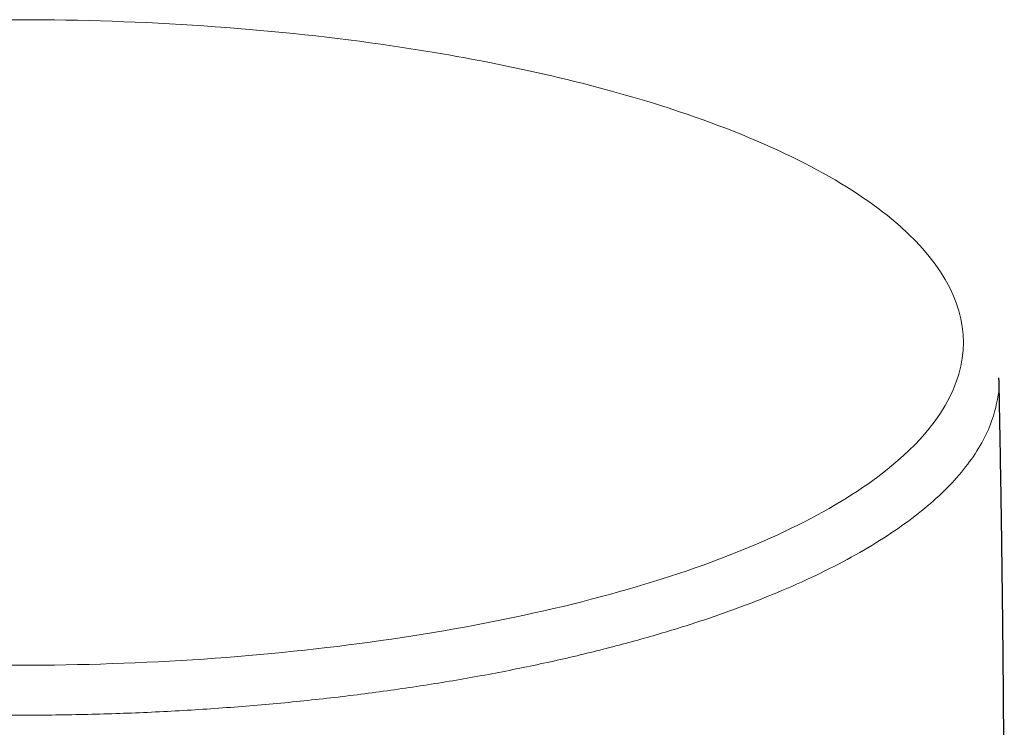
# Model space of a CAD drawing. Header units: millimetres. Extents: x 8 to 450, y 12 to 574.
# Tile 2 of 256: x 232 to 279, y 232 to 266. Entities that reach past the tile are written whole.
import ezdxf

# ---------------------------------------------------------------- set-up
doc = ezdxf.new("R2010")
doc.units = ezdxf.units.MM

msp = doc.modelspace()

# ---------------------------------------------------------------- linework, layer by layer
at = {"color": 252, "linetype": 'Continuous', "lineweight": 0}
for points, knots in [([(211.302, 264.411), (212.373, 264.598), (218.88, 265.626), (226.041, 266.114), (232, 266.114), (237.959, 266.114), (245.12, 265.626), (251.627, 264.598), (252.698, 264.411)], [5.8112328, 5.8112328, 5.8112328, 5.8112328, 5.8904862, 6.2831853, 6.2831853, 6.2831853, 6.6758844, 6.7551379, 6.7551379, 6.7551379, 6.7551379]), ([(252.697, 264.411), (256.932, 263.671), (265.712, 261.491), (275.157, 256.656), (277.527, 252.58), (277.527, 250.542)], [4.712389, 4.712389, 4.712389, 4.712389, 5.025835, 5.418534, 5.811233, 5.811233, 5.811233, 5.811233]), ([(184.768, 248.833), (184.764, 248.795), (184.723, 248.404), (184.837, 247.66), (185.124, 246.607), (185.633, 245.563), (186.334, 244.533), (187.232, 243.52), (188.322, 242.53), (189.599, 241.566), (191.057, 240.633), (192.691, 239.734), (194.493, 238.874), (196.455, 238.056), (198.57, 237.284), (200.828, 236.561), (203.22, 235.89), (205.734, 235.273), (208.362, 234.715), (211.09, 234.216), (213.908, 233.779), (216.803, 233.406), (219.764, 233.099), (222.777, 232.859), (225.829, 232.687), (228.908, 232.583), (232, 232.548), (235.092, 232.583), (238.171, 232.687), (241.223, 232.859), (244.236, 233.099), (247.197, 233.406), (250.092, 233.779), (252.91, 234.216), (255.638, 234.715), (258.266, 235.273), (260.78, 235.89), (263.172, 236.561), (265.43, 237.284), (267.545, 238.056), (269.507, 238.874), (271.309, 239.734), (272.943, 240.633), (274.401, 241.566), (275.678, 242.53), (276.768, 243.52), (277.666, 244.533), (278.367, 245.563), (278.876, 246.607), (279.163, 247.66), (279.277, 248.404), (279.236, 248.795), (279.232, 248.833)], [0, 0, 0, 0, 0.002258, 0.022998, 0.043737, 0.064476, 0.085215, 0.105955, 0.126694, 0.147433, 0.168172, 0.188912, 0.209651, 0.23039, 0.251129, 0.271868, 0.292608, 0.313347, 0.334086, 0.354825, 0.375565, 0.396304, 0.417043, 0.437782, 0.458522, 0.479261, 0.5, 0.520739, 0.541478, 0.562218, 0.582957, 0.603696, 0.624435, 0.645175, 0.665914, 0.686653, 0.707392, 0.728132, 0.748871, 0.76961, 0.790349, 0.811088, 0.831828, 0.852567, 0.873306, 0.894045, 0.914785, 0.935524, 0.956263, 0.977002, 0.997742, 1, 1, 1, 1])]:
    msp.add_open_spline(points, degree=3, knots=knots, dxfattribs=at)
msp.add_open_spline([(277.527, 250.542), (277.527, 248.504), (275.157, 244.428), (265.031, 239.245), (249.876, 235.782), (232, 234.566), (214.124, 235.782), (198.969, 239.245), (188.843, 244.428), (186.473, 248.504), (186.473, 250.542)], degree=3, dxfattribs=at)
at = {"color": 7, "linetype": 'Continuous', "lineweight": 30}
msp.add_open_spline([(279.498, 225.404), (279.498, 225.442), (279.498, 226.044), (279.495, 227.208), (279.489, 228.898), (279.48, 230.587), (279.469, 232.277), (279.456, 233.966), (279.441, 235.655), (279.423, 237.345), (279.403, 239.034), (279.381, 240.723), (279.357, 242.412), (279.33, 244.101), (279.3, 245.791), (279.271, 247.367), (279.251, 248.38), (279.242, 248.831)], degree=3, knots=[0, 0, 0, 0, 0.0049102, 0.0770205, 0.1491305, 0.2212402, 0.2933495, 0.3654585, 0.4375671, 0.5096753, 0.5817832, 0.6538905, 0.7259974, 0.7981039, 0.8702098, 0.9423152, 1, 1, 1, 1], dxfattribs=at)

doc.saveas('drawing.dxf')
